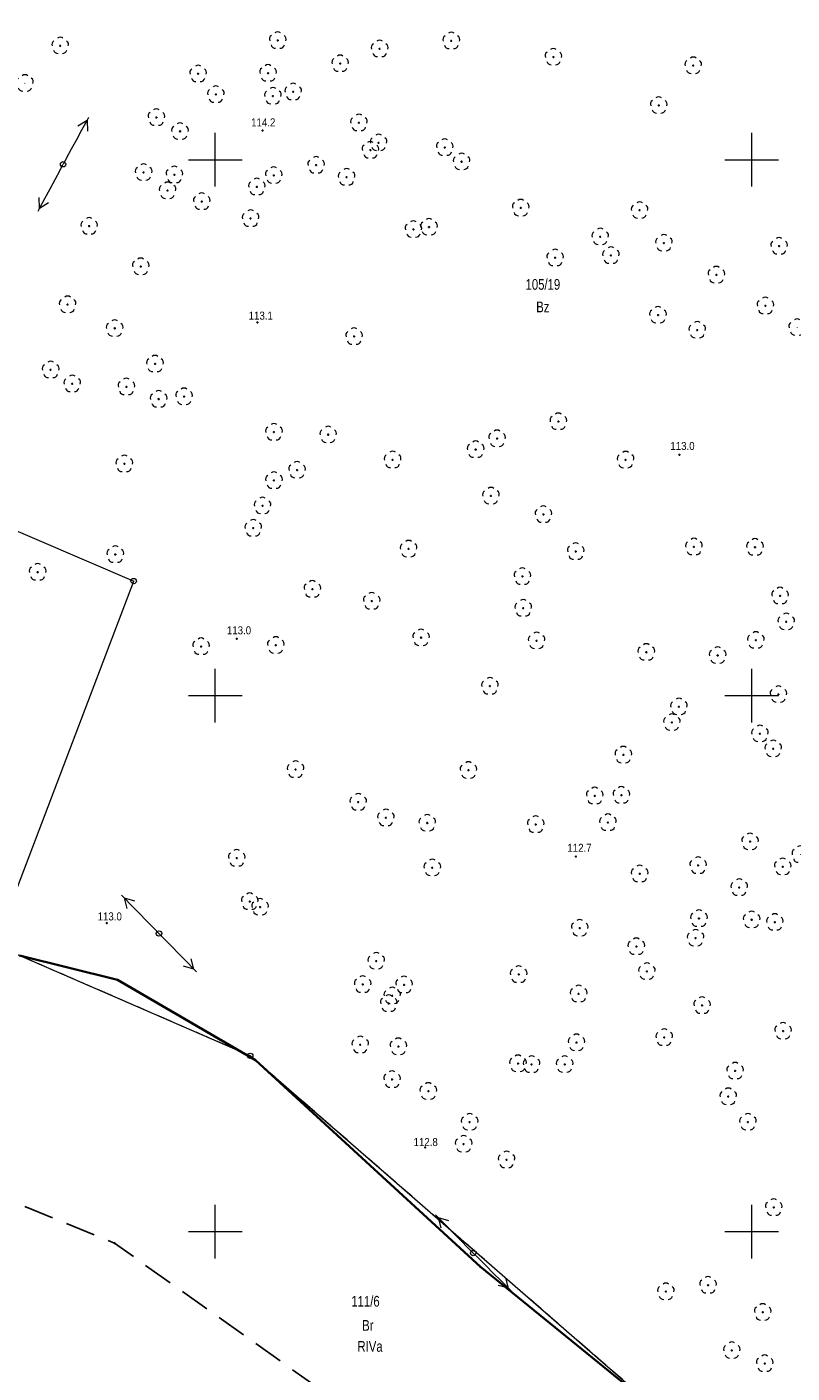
# Model space of a CAD drawing. Header units: metres. Extents: x 6401183 to 6401475, y 5754260 to 5754675.
# Tile 5 of 14: x 6401282 to 6401354, y 5754437 to 5754562. Entities that reach past the tile are written whole.
import ezdxf
from ezdxf.enums import TextEntityAlignment as Align

# ---------------------------------------------------------------- set-up
doc = ezdxf.new("R2010")
doc.units = ezdxf.units.M
for name, pattern in [('0.5_0.5', [1, 0.5, -0.5]), ('1.5_0.5', [2, 1.5, -0.5]), ('2.8_1.4', [4.2, 2.8, -1.4]), ('219-500', [0])]:
    doc.linetypes.add(name, pattern=pattern)
doc.layers.get('0').update_dxf_attribs({"color": 2, "lineweight": 5})
doc.styles.get("Standard").update_dxf_attribs({"font": 'Working1250', "width": 0.75})
doc.linetypes.add('902-500', pattern='A,3.75,0,[1,ksztalty.shx,S=0.5,R=0,X=0,Y=0],3.75', length=7.5)

# ---------------------------------------------------------------- blocks, each defined once
blk = doc.blocks.new('202')
at = {"color": 0, "linetype": 'Continuous', "lineweight": 0}
blk.add_circle((0, 0), 0.25, dxfattribs=at)
blk = doc.blocks.new('SM04')
at = {"color": 0, "linetype": 'Continuous', "lineweight": 13}
blk.add_circle((0, 0), 0.25, dxfattribs=at)
blk = doc.blocks.new('PE04')
at = {"color": 0, "linetype": 'Continuous', "lineweight": 13}
for p, q in [((0.65, 0), (0, 0)), ((0.65, 0), (1.65, 0)), ((1.65, 0), (2.65, 0)), ((2.65, 0), (3.65, 0)), ((3.65, 0), (4.65, 0)), ((4.65, 0), (3.784, 0.5)), ((4.65, 0), (3.784, -0.5)), ((4.65, 0), (5, 0))]:
    blk.add_line(p, q, dxfattribs=at)
blk = doc.blocks.new('PIKIETA')
at = {"color": 0}
blk.add_circle((0, 0), 0.045, dxfattribs=at)
blk = doc.blocks.new('OP021')
at = {"linetype": 'Continuous', "lineweight": 13}
h = blk.add_hatch(color=0, dxfattribs=at)
edge = h.paths.add_edge_path()
edge.add_arc((0, 0), 0.05, 0, 360)
at = {"color": 0, "linetype": 'Continuous', "lineweight": 13}
for centre, start, end in [((-0.38, 0.124), 121.308, 202.548), ((0, 0.4), 49.272, 130.728), ((0.38, 0.124), 337.452, 58.692), ((-0.235, -0.324), 193.221, 274.871), ((0.235, -0.324), 265.129, 346.779)]:
    blk.add_arc(centre, 0.4, start, end, dxfattribs=at)
blk = doc.blocks.new('PW01')
at = {"linetype": 'Continuous', "lineweight": 13}
h = blk.add_hatch(color=0, dxfattribs=at)
edge = h.paths.add_edge_path()
edge.add_arc((0, 0), 0.045, 0, 360)

msp = doc.modelspace()

# ---------------------------------------------------------------- linework, layer by layer
at = {"layer": '217-kontur klasyfikacyjny', "color": 3, "linetype": '1.5_0.5', "lineweight": 18, "flags": 128}
for points in [[(6401303.26, 5754466.4), (6401281.43, 5754475.89)], [(6401345.46, 5754429.65), (6401303.26, 5754466.4)]]:
    msp.add_lwpolyline(points, dxfattribs=at)
at = {"layer": '218-kontur użytku gruntowego', "color": 3, "linetype": '0.5_0.5', "lineweight": 18, "flags": 128}
for points in [[(6401303.26, 5754466.4), (6401281.43, 5754475.89)], [(6401345.46, 5754429.65), (6401303.26, 5754466.4)]]:
    msp.add_lwpolyline(points, dxfattribs=at)
at = {"layer": '219-działka ewidencyjna', "color": 7, "linetype": '219-500', "lineweight": 18, "flags": 128}
for points in [[(6401250.91, 5754528.5), (6401292.39, 5754510.69)], [(6401279.5, 5754476.81), (6401292.39, 5754510.69)], [(6401303.26, 5754466.4), (6401281.43, 5754475.89)], [(6401345.46, 5754429.65), (6401303.26, 5754466.4)]]:
    msp.add_lwpolyline(points, dxfattribs=at)
at = {"layer": 'ogrodzenie trwałe', "color": 7, "linetype": '902-500', "lineweight": 35, "flags": 128}
msp.add_lwpolyline([(6401281.74, 5754475.76), (6401290.87, 5754473.49), (6401303.75, 5754465.98), (6401324.72, 5754446.7), (6401350.73, 5754425.56)], dxfattribs=at)
at = {"layer": 'Pieczątka na wyrysie', "color": 5, "linetype": '2.8_1.4', "lineweight": 25, "flags": 128}
msp.add_lwpolyline([(6401212.29, 5754481.02), (6401290.61, 5754448.91), (6401365.04, 5754396), (6401425.02, 5754596.73), (6401420.43, 5754615.42), (6401343.88, 5754642.24), (6401314.24, 5754594.61), (6401283.91, 5754596.37), (6401253.92, 5754568.51), (6401242.98, 5754546.63)], close=True, dxfattribs=at)
at = {"layer": 'Wstawianie ramki sekcyjnej z opisem', "color": 7, "linetype": 'CONTINUOUS', "lineweight": 13, "flags": 128}
for points in [[(6401300, 5754547.5), (6401300, 5754552.5)], [(6401350, 5754547.5), (6401350, 5754552.5)], [(6401297.5, 5754550), (6401302.5, 5754550)], [(6401347.5, 5754550), (6401352.5, 5754550)], [(6401300, 5754497.5), (6401300, 5754502.5)], [(6401350, 5754497.5), (6401350, 5754502.5)], [(6401297.5, 5754500), (6401302.5, 5754500)], [(6401347.5, 5754500), (6401352.5, 5754500)], [(6401300, 5754447.5), (6401300, 5754452.5)], [(6401350, 5754447.5), (6401350, 5754452.5)], [(6401297.5, 5754450), (6401302.5, 5754450)], [(6401347.5, 5754450), (6401352.5, 5754450)]]:
    msp.add_lwpolyline(points, dxfattribs=at)

# ---------------------------------------------------------------- block references
at = {"layer": '140-Punkty robocze', "color": 7, "linetype": 'CONTINUOUS', "lineweight": 13}
for p in [(6401285.54, 5754560.64), (6401305.82, 5754561.13), (6401315.32, 5754560.35), (6401322, 5754561.09), (6401311.64, 5754558.97), (6401331.52, 5754559.58), (6401298.4, 5754558.02), (6401304.92, 5754558.07), (6401344.55, 5754558.78), (6401300.05, 5754556.09), (6401305.37, 5754555.94), (6401307.26, 5754556.34), (6401294.51, 5754553.94), (6401341.34, 5754555.07), (6401296.71, 5754552.65), (6401304.4, 5754552.72), (6401313.39, 5754553.45), (6401315.22, 5754551.59), (6401314.46, 5754550.9), (6401321.39, 5754551.14), (6401309.4, 5754549.5), (6401322.96, 5754549.82), (6401293.32, 5754548.82), (6401296.19, 5754548.6), (6401305.45, 5754548.54), (6401312.24, 5754548.37), (6401295.55, 5754547.12), (6401303.87, 5754547.47), (6401298.74, 5754546.1), (6401328.47, 5754545.5), (6401339.55, 5754545.28), (6401288.24, 5754543.81), (6401303.29, 5754544.52), (6401318.47, 5754543.5), (6401319.92, 5754543.72), (6401335.88, 5754542.82), (6401341.82, 5754542.23), (6401352.56, 5754541.94), (6401331.68, 5754540.85), (6401336.88, 5754541.07), (6401293.05, 5754540.03), (6401346.71, 5754539.25), (6401286.23, 5754536.48), (6401351.28, 5754536.37), (6401341.27, 5754535.51), (6401290.62, 5754534.27), (6401303.92, 5754534.82), (6401344.93, 5754534.11), (6401312.94, 5754533.51), (6401284.65, 5754530.4), (6401294.38, 5754530.95), (6401286.66, 5754529.1), (6401291.71, 5754528.81), (6401294.72, 5754527.67), (6401297.09, 5754527.9), (6401331.98, 5754525.57), (6401305.47, 5754524.59), (6401310.52, 5754524.35), (6401326.27, 5754523.98), (6401324.27, 5754522.96), (6401343.26, 5754522.48), (6401291.52, 5754521.63), (6401316.53, 5754522), (6401338.25, 5754521.99), (6401305.47, 5754520.08), (6401307.62, 5754521.05), (6401304.4, 5754517.72), (6401325.69, 5754518.63), (6401330.59, 5754516.91), (6401303.54, 5754515.63), (6401318.02, 5754513.69), (6401344.62, 5754513.88), (6401350.31, 5754513.85), (6401290.68, 5754513.17), (6401333.6, 5754513.45), (6401283.44, 5754511.52), (6401309.05, 5754509.93), (6401328.63, 5754511.12), (6401314.58, 5754508.82), (6401352.65, 5754509.31), (6401328.71, 5754508.16), (6401353.22, 5754506.9), (6401302, 5754505.31), (6401319.18, 5754505.41), (6401329.95, 5754505.13), (6401350.39, 5754505.17), (6401298.67, 5754504.58), (6401305.64, 5754504.7), (6401340.18, 5754504.05), (6401346.83, 5754503.76), (6401325.6, 5754500.89), (6401352.5, 5754500.12), (6401343.22, 5754498.97), (6401342.56, 5754497.51), (6401350.77, 5754496.45), (6401352.01, 5754495.05), (6401338.04, 5754494.47), (6401307.48, 5754493.11), (6401323.6, 5754493.04), (6401313.32, 5754490.07), (6401335.37, 5754490.65), (6401337.86, 5754490.71), (6401315.9, 5754488.61), (6401319.76, 5754488.12), (6401329.87, 5754487.98), (6401336.6, 5754488.16), (6401349.85, 5754486.38), (6401302, 5754484.84), (6401333.62, 5754484.99), (6401320.23, 5754483.95), (6401345.01, 5754484.16), (6401352.9, 5754484.04), (6401339.56, 5754483.38), (6401348.84, 5754482.1), (6401303.21, 5754480.79), (6401304.17, 5754480.28), (6401289.88, 5754478.78), (6401345.09, 5754479.21), (6401350, 5754479.1), (6401352.16, 5754478.86), (6401333.97, 5754478.32), (6401344.77, 5754477.39), (6401339.25, 5754476.59), (6401315, 5754475.24), (6401290.87, 5754473.49), (6401328.28, 5754473.99), (6401340.23, 5754474.28), (6401313.74, 5754473.06), (6401317.6, 5754473.02), (6401316.17, 5754471.28), (6401316.49, 5754472.01), (6401333.87, 5754472.18), (6401345.38, 5754471.1), (6401352.93, 5754468.71), (6401313.51, 5754467.43), (6401317.07, 5754467.26), (6401333.67, 5754467.63), (6401341.85, 5754468.11), (6401303.75, 5754465.98), (6401328.22, 5754465.67), (6401329.48, 5754465.59), (6401332.57, 5754465.6), (6401348.46, 5754464.99), (6401316.48, 5754464.19), (6401319.86, 5754463.09), (6401347.82, 5754462.59), (6401323.71, 5754460.22), (6401349.65, 5754460.22), (6401319.57, 5754457.85), (6401323.15, 5754458.17), (6401327.15, 5754456.7), (6401352.06, 5754452.25), (6401290.61, 5754448.91), (6401324.72, 5754446.7), (6401345.94, 5754445), (6401342, 5754444.4), (6401351.03, 5754442.47), (6401348.15, 5754438.92), (6401351.22, 5754437.69)]:
    msp.add_blockref('PIKIETA', p, dxfattribs=at)
at = {"layer": '202-punkt graniczny', "color": 7, "linetype": 'CONTINUOUS', "lineweight": 18}
for p in [(6401292.39, 5754510.69), (6401303.26, 5754466.4)]:
    msp.add_blockref('202', p, dxfattribs=at)
at = {"layer": 'drzewo liściaste', "color": 94, "linetype": 'CONTINUOUS', "lineweight": 18}
for p in [(6401285.54, 5754560.64), (6401305.82, 5754561.13), (6401322, 5754561.09), (6401315.32, 5754560.35), (6401331.52, 5754559.58), (6401311.64, 5754558.97), (6401344.55, 5754558.78), (6401282.25, 5754557.13), (6401298.4, 5754558.02), (6401304.92, 5754558.07), (6401300.05, 5754556.09), (6401305.37, 5754555.94), (6401307.26, 5754556.34), (6401341.34, 5754555.07), (6401294.51, 5754553.94), (6401313.39, 5754553.45), (6401296.71, 5754552.65), (6401314.46, 5754550.9), (6401315.22, 5754551.59), (6401321.39, 5754551.14), (6401309.4, 5754549.5), (6401322.96, 5754549.82), (6401293.32, 5754548.82), (6401296.19, 5754548.6), (6401305.45, 5754548.54), (6401312.24, 5754548.37), (6401295.55, 5754547.12), (6401303.87, 5754547.47), (6401298.74, 5754546.1), (6401303.29, 5754544.52), (6401328.47, 5754545.5), (6401339.55, 5754545.28), (6401288.24, 5754543.81), (6401318.47, 5754543.5), (6401319.92, 5754543.72), (6401335.88, 5754542.82), (6401341.82, 5754542.23), (6401352.56, 5754541.94), (6401331.68, 5754540.85), (6401336.88, 5754541.07), (6401293.05, 5754540.03), (6401346.71, 5754539.25), (6401286.23, 5754536.48), (6401341.27, 5754535.51), (6401351.28, 5754536.37), (6401290.62, 5754534.27), (6401354.24, 5754534.36), (6401312.94, 5754533.51), (6401344.93, 5754534.11), (6401294.38, 5754530.95), (6401284.65, 5754530.4), (6401286.66, 5754529.1), (6401291.71, 5754528.81), (6401294.72, 5754527.67), (6401297.09, 5754527.9), (6401331.98, 5754525.57), (6401305.47, 5754524.59), (6401310.52, 5754524.35), (6401324.27, 5754522.96), (6401326.27, 5754523.98), (6401316.53, 5754522), (6401338.25, 5754521.99), (6401291.52, 5754521.63), (6401307.62, 5754521.05), (6401305.47, 5754520.08), (6401325.69, 5754518.63), (6401304.4, 5754517.72), (6401330.59, 5754516.91), (6401303.54, 5754515.63), (6401290.68, 5754513.17), (6401318.02, 5754513.69), (6401333.6, 5754513.45), (6401344.62, 5754513.88), (6401350.31, 5754513.85), (6401283.44, 5754511.52), (6401328.63, 5754511.12), (6401309.05, 5754509.93), (6401352.65, 5754509.31), (6401314.58, 5754508.82), (6401328.71, 5754508.16), (6401353.22, 5754506.9), (6401319.18, 5754505.41), (6401298.67, 5754504.58), (6401305.64, 5754504.7), (6401329.95, 5754505.13), (6401350.39, 5754505.17), (6401340.18, 5754504.05), (6401346.83, 5754503.76), (6401325.6, 5754500.89), (6401352.5, 5754500.12), (6401343.22, 5754498.97), (6401342.56, 5754497.51), (6401350.77, 5754496.45), (6401338.04, 5754494.47), (6401352.01, 5754495.05), (6401307.48, 5754493.11), (6401323.6, 5754493.04), (6401335.37, 5754490.65), (6401337.86, 5754490.71), (6401313.32, 5754490.07), (6401315.9, 5754488.61), (6401319.76, 5754488.12), (6401329.87, 5754487.98), (6401336.6, 5754488.16), (6401349.85, 5754486.38), (6401302, 5754484.84), (6401345.01, 5754484.16), (6401352.9, 5754484.04), (6401354.54, 5754485.18), (6401320.23, 5754483.95), (6401339.56, 5754483.38), (6401348.84, 5754482.1), (6401303.21, 5754480.79), (6401304.17, 5754480.28), (6401345.09, 5754479.21), (6401350, 5754479.1), (6401333.97, 5754478.32), (6401352.16, 5754478.86), (6401339.25, 5754476.59), (6401344.77, 5754477.39), (6401315, 5754475.24), (6401328.28, 5754473.99), (6401340.23, 5754474.28), (6401313.74, 5754473.06), (6401317.6, 5754473.02), (6401316.49, 5754472.01), (6401333.87, 5754472.18), (6401316.17, 5754471.28), (6401345.38, 5754471.1), (6401341.85, 5754468.11), (6401352.93, 5754468.71), (6401313.51, 5754467.43), (6401317.07, 5754467.26), (6401333.67, 5754467.63), (6401328.22, 5754465.67), (6401329.48, 5754465.59), (6401332.57, 5754465.6), (6401316.48, 5754464.19), (6401348.46, 5754464.99), (6401319.86, 5754463.09), (6401347.82, 5754462.59), (6401323.71, 5754460.22), (6401349.65, 5754460.22), (6401323.15, 5754458.17), (6401327.15, 5754456.7), (6401352.06, 5754452.25), (6401342, 5754444.4), (6401345.94, 5754445), (6401351.03, 5754442.47), (6401348.15, 5754438.92), (6401351.22, 5754437.69)]:
    msp.add_blockref('OP021', p, dxfattribs=at)
at = {"layer": 'pikieta naturalna', "color": 7, "linetype": 'CONTINUOUS', "lineweight": 13}
for p in [(6401304.4, 5754552.72), (6401303.92, 5754534.82), (6401343.26, 5754522.48), (6401302, 5754505.31), (6401333.62, 5754484.99), (6401289.88, 5754478.78), (6401319.57, 5754457.85)]:
    msp.add_blockref('PW01', p, dxfattribs=at)
at = {"layer": 'przewód elektroenergetyczny niskiego napięcia (linia) - symbol', "color": 1, "linetype": 'CONTINUOUS', "lineweight": 18}
for p, rotation in [((6401285.81, 5754549.58), 61.144), ((6401285.81, 5754549.58), 241.816), ((6401294.75, 5754477.81), 134.546), ((6401294.75, 5754477.81), 314.496), ((6401324.04, 5754448), 134.496), ((6401324.04, 5754448), 315.114)]:
    msp.add_blockref('PE04', p, dxfattribs=dict(at, rotation=rotation))
at = {"layer": 'słup (punkt)', "color": 7, "linetype": 'CONTINUOUS', "lineweight": 18}
for p in [(6401285.81, 5754549.58), (6401294.75, 5754477.81), (6401324.04, 5754448)]:
    msp.add_blockref('SM04', p, dxfattribs=at)

# ---------------------------------------------------------------- texts
at = {"layer": '209-oznaczenie konturu klasyfikacyjnego', "color": 3, "linetype": 'CONTINUOUS', "lineweight": 18, "width": 0.79}
msp.add_text('RIVa', height=1, dxfattribs=at).set_placement((6401313.25, 5754439.79), align=Align.TOP_LEFT)
at = {"layer": '210-oznaczenie konturu użytku gruntowego', "color": 3, "linetype": 'CONTINUOUS', "lineweight": 18, "width": 0.79}
msp.add_text('Bz', height=1, dxfattribs=at).set_placement((6401330.53, 5754536.27), align=Align.MIDDLE_CENTER)
msp.add_text('Br', height=1, dxfattribs=at).set_placement((6401313.69, 5754440.75))
at = {"layer": '211-numer działki ewidencyjnej', "color": 7, "linetype": 'CONTINUOUS', "lineweight": 18, "width": 0.79}
for s, p in [('105/19', (6401328.92, 5754538.87)), ('111/6', (6401312.68, 5754444))]:
    msp.add_text(s, height=1, dxfattribs=at).set_placement(p, align=Align.TOP_LEFT)
at = {"layer": 'pikieta naturalna-Atr2', "color": 7, "width": 0.9}
for s, p in [('114.2', (6401303.34, 5754553.11)), ('113.1', (6401303.11, 5754535.08)), ('113.0', (6401342.42, 5754522.92)), ('113.0', (6401301.08, 5754505.72)), ('112.7', (6401332.82, 5754485.43)), ('113.0', (6401289.03, 5754479.03)), ('112.8', (6401318.48, 5754457.98))]:
    msp.add_text(s, height=0.75, dxfattribs=at).set_placement(p)

doc.saveas('drawing.dxf')
